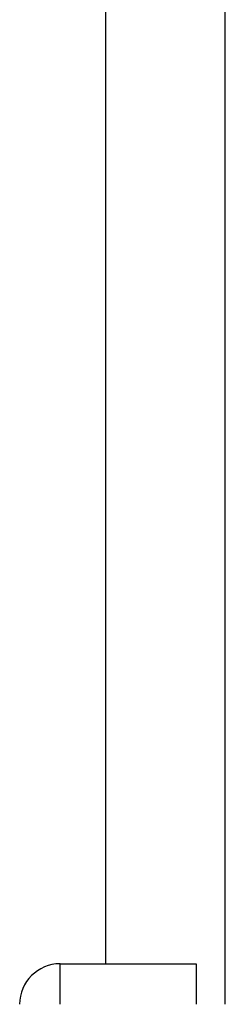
# Model space of a CAD drawing. Header units: inches. Extents: x 10 to 196, y 10 to 109.
# Tile 161 of 239: x 12.546 to 12.983, y 70.039 to 72.129. Entities that reach past the tile are written whole.
import ezdxf

# ---------------------------------------------------------------- set-up
doc = ezdxf.new("R2010")
doc.units = ezdxf.units.IN
doc.header["$MEASUREMENT"] = 0
doc.layers.add('Visible Edges(ANSI)', color=7, linetype='Continuous', lineweight=25)
doc.layers.add('Visible Tangent Edges(ANSI)', color=7, linetype='Continuous', lineweight=25)

msp = doc.modelspace()

# ---------------------------------------------------------------- linework, layer by layer
at = {"layer": 'Visible Edges(ANSI)'}
for p, q in [((12.9827, 70.0394), (12.9827, 74.305)), ((12.7285, 70.1254), (12.7285, 74.219)), ((12.6317, 70.1254), (12.9207, 70.1254)), ((12.9207, 70.1254), (12.9207, 70.0394))]:
    msp.add_line(p, q, dxfattribs=at)
msp.add_arc((12.6317, 70.0394), 0.086, 90, 180, dxfattribs=at)
at = {"layer": 'Visible Tangent Edges(ANSI)'}
msp.add_line((12.6317, 70.0394), (12.6317, 70.1254), dxfattribs=at)

doc.saveas('drawing.dxf')
